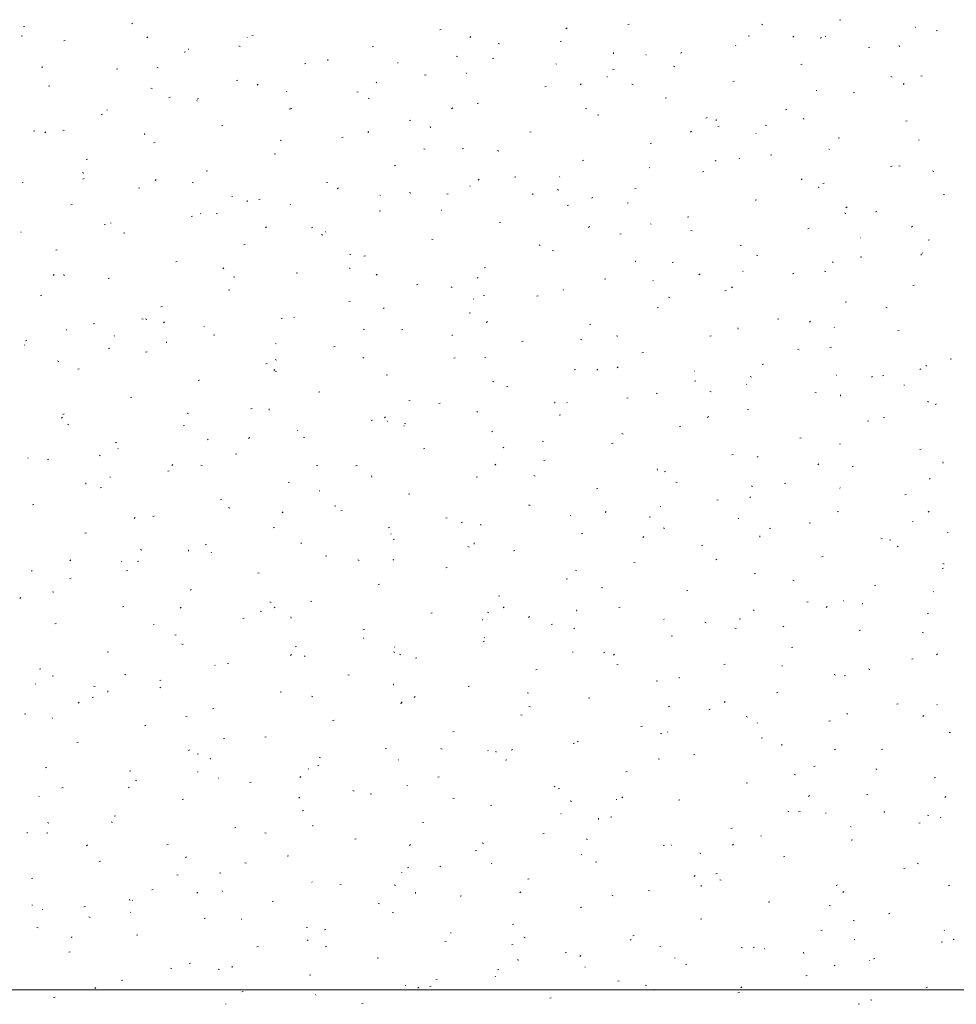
# Model space of a CAD drawing. Extents: x -743 to 300, y 62 to 1112.
# Tile 122 of 179: x -297 to -231, y 834 to 903. Entities that reach past the tile are written whole.
import ezdxf
from ezdxf.lldxf.tags import DXFTag

# ---------------------------------------------------------------- set-up
doc = ezdxf.new("R2010")
doc.units = 0
doc.layers.get('0').update_dxf_attribs({"lineweight": 13})
doc.layers.add('60- 61 allgemeine Ausstattung- 4 Terrassen', color=9, linetype='Continuous', lineweight=9, true_color=0x808080)
doc.layers.add('70 -71 Achsen- 1 Gebäudeachsen', color=7, linetype='STRICHPUNKT2-A06CPV7LL0', lineweight=18)
tags = doc.linetypes.add('STRICHPUNKT2-A06CPV7LL0', pattern=[12.7, 6.35, -3.175, 0, -3.175]).pattern_tags.tags
tags[10:11] = [DXFTag(74, 4), DXFTag(75, 0), DXFTag(340, '0'), DXFTag(46, 0.0), DXFTag(50, 0.0), DXFTag(44, 0.0), DXFTag(45, 0.0)]
tags[8:9] = [DXFTag(74, 4), DXFTag(75, 0), DXFTag(340, '0'), DXFTag(46, 0.0), DXFTag(50, 0.0), DXFTag(44, 0.0), DXFTag(45, 0.0)]
tags[6:7] = [DXFTag(74, 4), DXFTag(75, 0), DXFTag(340, '0'), DXFTag(46, 0.0), DXFTag(50, 0.0), DXFTag(44, 0.0), DXFTag(45, 0.0)]
tags[4:5] = [DXFTag(74, 4), DXFTag(75, 0), DXFTag(340, '0'), DXFTag(46, 0.0), DXFTag(50, 0.0), DXFTag(44, 0.0), DXFTag(45, 0.0)]

# ---------------------------------------------------------------- blocks, each defined once
blk = doc.blocks.new('Referenz-A06CPV7ML0')
at = {"layer": '60- 61 allgemeine Ausstattung- 4 Terrassen', "color": 0}
for p, q in [((-289.056, 903.041), (-288.96, 903.065)), ((-254.063, 902.988), (-253.967, 903.012)), ((-244.635, 903.017), (-244.543, 902.98)), ((-239.133, 903.336), (-239.039, 903.307)), ((-296.827, 902.203), (-296.736, 902.166)), ((-296.679, 902.857), (-296.585, 902.829)), ((-280.575, 902.23), (-280.479, 902.254)), ((-267.319, 902.609), (-267.223, 902.633)), ((-258.348, 902.757), (-258.428, 902.701)), ((-245.581, 902.177), (-245.486, 902.201)), ((-240.106, 902.14), (-240.139, 902.176)), ((-233.775, 902.789), (-233.808, 902.826)), ((-232.325, 902.556), (-232.23, 902.58)), ((-293.831, 901.851), (-293.735, 901.875)), ((-287.906, 902.127), (-287.978, 902.06)), ((-281.497, 901.484), (-281.406, 901.448)), ((-280.906, 902.09), (-280.89, 902.049)), ((-265.135, 902.151), (-265.207, 902.084)), ((-263.2, 901.658), (-263.106, 901.629)), ((-258.838, 901.798), (-258.742, 901.821)), ((-246.437, 901.49), (-246.47, 901.527)), ((-242.363, 902.175), (-242.435, 902.108)), ((-240.416, 902.089), (-240.497, 902.032)), ((-234.92, 901.419), (-234.929, 901.507)), ((-285.35, 901.039), (-285.254, 901.063)), ((-285.068, 901.264), (-285.024, 901.261)), ((-272.094, 901.418), (-271.998, 901.442)), ((-255.064, 900.929), (-255.073, 901.017)), ((-252.768, 900.841), (-252.801, 900.878)), ((-250.357, 900.986), (-250.261, 901.01)), ((-237.1, 901.365), (-237.005, 901.389)), ((-276.869, 900.228), (-276.773, 900.252)), ((-275.208, 900.438), (-275.217, 900.526)), ((-270.305, 900.29), (-270.26, 900.287)), ((-266.168, 900.766), (-266.077, 900.729)), ((-263.613, 900.607), (-263.517, 900.631)), ((-259.1, 900.192), (-259.133, 900.228)), ((-241.875, 900.175), (-241.78, 900.199)), ((-295.352, 899.948), (-295.361, 900.036)), ((-290.125, 899.849), (-290.029, 899.873)), ((-287.266, 899.98), (-287.172, 899.951)), ((-268.388, 899.416), (-268.292, 899.44)), ((-265.431, 899.542), (-265.464, 899.579)), ((-255.132, 899.796), (-255.036, 899.819)), ((-250.838, 900.048), (-250.747, 900.011)), ((-281.644, 899.037), (-281.548, 899.061)), ((-280.119, 898.783), (-280.191, 898.716)), ((-271.762, 898.893), (-271.795, 898.93)), ((-257.348, 898.807), (-257.42, 898.74)), ((-255.541, 899.316), (-255.497, 899.313)), ((-253.787, 898.78), (-253.693, 898.751)), ((-246.651, 898.984), (-246.555, 899.008)), ((-235.509, 899.33), (-235.417, 899.293)), ((-234.577, 898.831), (-234.649, 898.764)), ((-233.394, 899.363), (-233.299, 899.387)), ((-294.9, 898.658), (-294.805, 898.682)), ((-287.701, 898.516), (-287.61, 898.479)), ((-278.093, 898.244), (-278.126, 898.28)), ((-273.163, 898.226), (-273.067, 898.25)), ((-259.907, 898.605), (-259.811, 898.629)), ((-240.777, 898.342), (-240.733, 898.339)), ((-238.169, 898.173), (-238.074, 898.197)), ((-286.419, 897.847), (-286.323, 897.871)), ((-284.424, 897.594), (-284.457, 897.631)), ((-284.342, 897.78), (-284.423, 897.724)), ((-272.372, 897.797), (-272.28, 897.76)), ((-264.682, 897.414), (-264.586, 897.438)), ((-251.426, 897.794), (-251.33, 897.817)), ((-291.194, 896.656), (-291.099, 896.68)), ((-290.755, 896.945), (-290.788, 896.982)), ((-277.938, 897.035), (-277.842, 897.059)), ((-277.854, 897.102), (-277.76, 897.073)), ((-266.41, 897.112), (-266.491, 897.055)), ((-257.042, 897.079), (-256.951, 897.042)), ((-256.201, 896.603), (-256.105, 896.627)), ((-242.945, 896.982), (-242.849, 897.006)), ((-269.457, 896.224), (-269.361, 896.248)), ((-248.479, 896.443), (-248.559, 896.387)), ((-247.835, 896.198), (-247.844, 896.286)), ((-241.712, 896.361), (-241.621, 896.324)), ((-234.463, 896.171), (-234.368, 896.195)), ((-295.969, 895.466), (-295.874, 895.489)), ((-295.104, 895.414), (-295.176, 895.347)), ((-293.905, 895.547), (-293.814, 895.51)), ((-288.123, 895.217), (-288.132, 895.305)), ((-282.713, 895.845), (-282.617, 895.869)), ((-272.333, 895.439), (-272.405, 895.371)), ((-267.979, 895.707), (-267.988, 895.796)), ((-260.976, 895.412), (-260.88, 895.436)), ((-249.562, 895.463), (-249.634, 895.396)), ((-247.72, 895.792), (-247.624, 895.815)), ((-245.038, 895.343), (-245.022, 895.302)), ((-244.375, 895.902), (-244.281, 895.874)), ((-287.488, 894.654), (-287.393, 894.678)), ((-278.575, 894.829), (-278.484, 894.792)), ((-274.232, 895.033), (-274.136, 895.057)), ((-252.495, 894.601), (-252.399, 894.625)), ((-239.239, 894.98), (-239.143, 895.004)), ((-233.52, 894.825), (-233.553, 894.862)), ((-279.007, 893.843), (-278.911, 893.867)), ((-268.442, 894.224), (-268.347, 894.196)), ((-265.751, 894.222), (-265.655, 894.246)), ((-263.246, 894.11), (-263.155, 894.073)), ((-239.851, 894.176), (-239.884, 894.213)), ((-292.263, 893.464), (-292.168, 893.487)), ((-257.27, 893.41), (-257.174, 893.434)), ((-247.916, 893.392), (-247.825, 893.355)), ((-246.183, 893.527), (-246.215, 893.563)), ((-244.014, 893.79), (-243.918, 893.813)), ((-292.508, 892.546), (-292.414, 892.518)), ((-283.782, 892.652), (-283.687, 892.676)), ((-270.526, 893.031), (-270.43, 893.055)), ((-252.514, 892.877), (-252.547, 892.914)), ((-248.789, 892.599), (-248.693, 892.623)), ((-235.533, 892.978), (-235.437, 893.002)), ((-234.963, 893.025), (-234.868, 892.996)), ((-232.587, 892.674), (-232.495, 892.637)), ((-296.748, 891.849), (-296.704, 891.846)), ((-292.405, 892.135), (-292.485, 892.078)), ((-287.318, 892.07), (-287.39, 892.003)), ((-284.779, 891.86), (-284.688, 891.823)), ((-275.301, 891.841), (-275.205, 891.865)), ((-264.546, 892.094), (-264.618, 892.027)), ((-262.045, 892.22), (-261.949, 892.244)), ((-258.845, 892.228), (-258.878, 892.265)), ((-241.775, 892.119), (-241.847, 892.051)), ((-240.308, 891.788), (-240.212, 891.811)), ((-288.557, 891.462), (-288.462, 891.485)), ((-274.473, 891.466), (-274.553, 891.41)), ((-269.45, 891.142), (-269.358, 891.105)), ((-265.176, 891.579), (-265.209, 891.615)), ((-260.75, 890.977), (-260.759, 891.065)), ((-259.029, 891.347), (-258.935, 891.318)), ((-253.564, 891.408), (-253.468, 891.432)), ((-240.606, 891.467), (-240.615, 891.555)), ((-281.984, 890.875), (-281.94, 890.872)), ((-280.894, 890.486), (-280.903, 890.574)), ((-280.076, 890.65), (-279.981, 890.674)), ((-271.507, 890.929), (-271.54, 890.966)), ((-266.82, 891.029), (-266.724, 891.053)), ((-256.541, 890.798), (-256.622, 890.742)), ((-254.12, 890.423), (-254.029, 890.386)), ((-245.083, 890.597), (-244.987, 890.621)), ((-231.827, 890.976), (-231.731, 891)), ((-293.332, 890.271), (-293.237, 890.295)), ((-277.838, 890.28), (-277.871, 890.316)), ((-271.595, 889.839), (-271.499, 889.863)), ((-267.22, 889.901), (-267.176, 889.898)), ((-258.339, 890.218), (-258.243, 890.242)), ((-238.79, 889.705), (-238.699, 889.668)), ((-238.609, 890.13), (-238.69, 890.073)), ((-236.602, 889.786), (-236.506, 889.809)), ((-290.501, 888.981), (-290.534, 889.018)), ((-284.851, 889.46), (-284.756, 889.483)), ((-284.17, 889.631), (-284.202, 889.667)), ((-283.096, 889.669), (-283.001, 889.64)), ((-263.114, 889.027), (-263.018, 889.051)), ((-249.858, 889.406), (-249.762, 889.43)), ((-296.832, 888.332), (-296.865, 888.368)), ((-290.983, 888.891), (-290.892, 888.854)), ((-289.626, 888.269), (-289.531, 888.293)), ((-279.531, 888.726), (-279.603, 888.659)), ((-276.37, 888.648), (-276.275, 888.672)), ((-275.376, 888.401), (-275.359, 888.36)), ((-256.76, 888.75), (-256.832, 888.683)), ((-252.456, 888.927), (-252.412, 888.924)), ((-249.617, 888.469), (-249.522, 888.44)), ((-241.377, 888.595), (-241.281, 888.619)), ((-233.989, 888.774), (-234.061, 888.707)), ((-275.653, 888.173), (-275.562, 888.136)), ((-267.889, 887.837), (-267.793, 887.861)), ((-254.633, 888.216), (-254.537, 888.24)), ((-237.693, 887.952), (-237.648, 887.95)), ((-232.896, 887.784), (-232.8, 887.807)), ((-294.401, 887.079), (-294.306, 887.102)), ((-281.145, 887.458), (-281.05, 887.481)), ((-260.324, 887.454), (-260.232, 887.418)), ((-259.408, 887.025), (-259.312, 887.049)), ((-246.152, 887.404), (-246.056, 887.428)), ((-233.265, 886.862), (-233.298, 886.898)), ((-285.92, 886.267), (-285.825, 886.291)), ((-273.683, 886.791), (-273.589, 886.762)), ((-272.664, 886.646), (-272.569, 886.67)), ((-253.521, 886.246), (-253.53, 886.334)), ((-250.927, 886.214), (-250.831, 886.238)), ((-244.994, 886.736), (-244.903, 886.699)), ((-239.597, 886.212), (-239.63, 886.249)), ((-237.671, 886.593), (-237.575, 886.617)), ((-233.377, 886.736), (-233.386, 886.824)), ((-282.535, 885.821), (-282.616, 885.764)), ((-273.665, 885.755), (-273.674, 885.844)), ((-264.183, 885.835), (-264.087, 885.859)), ((-245.928, 885.563), (-245.961, 885.599)), ((-240.204, 885.591), (-240.11, 885.563)), ((-294.516, 885.358), (-294.588, 885.29)), ((-293.809, 885.265), (-293.818, 885.353)), ((-290.695, 885.077), (-290.6, 885.1)), ((-281.857, 885.204), (-281.766, 885.167)), ((-277.439, 885.456), (-277.344, 885.479)), ((-271.745, 885.382), (-271.817, 885.315)), ((-264.604, 885.153), (-264.684, 885.096)), ((-255.702, 885.023), (-255.606, 885.047)), ((-252.259, 884.914), (-252.292, 884.95)), ((-248.973, 885.406), (-249.045, 885.339)), ((-242.446, 885.402), (-242.35, 885.426)), ((-282.214, 884.265), (-282.119, 884.289)), ((-268.958, 884.644), (-268.863, 884.668)), ((-266.527, 884.486), (-266.436, 884.449)), ((-258.59, 884.264), (-258.623, 884.301)), ((-247.221, 884.212), (-247.125, 884.236)), ((-246.672, 884.484), (-246.752, 884.428)), ((-233.965, 884.591), (-233.869, 884.615)), ((-295.47, 883.886), (-295.375, 883.91)), ((-273.733, 883.454), (-273.638, 883.477)), ((-264.921, 883.615), (-264.954, 883.651)), ((-264.271, 883.913), (-264.177, 883.885)), ((-260.477, 883.833), (-260.381, 883.857)), ((-251.198, 883.767), (-251.107, 883.73)), ((-238.74, 883.4), (-238.644, 883.424)), ((-286.989, 883.075), (-286.894, 883.098)), ((-271.252, 882.965), (-271.285, 883.002)), ((-251.996, 883.021), (-251.9, 883.045)), ((-235.868, 883.049), (-235.777, 883.012)), ((-288.337, 882.235), (-288.243, 882.206)), ((-288.061, 882.235), (-287.97, 882.198)), ((-278.508, 882.263), (-278.413, 882.287)), ((-277.584, 882.316), (-277.617, 882.353)), ((-265.252, 882.642), (-265.157, 882.666)), ((-263.958, 882.038), (-264.03, 881.97)), ((-243.515, 882.21), (-243.419, 882.234)), ((-241.187, 882.062), (-241.259, 881.995)), ((-293.663, 881.459), (-293.619, 881.456)), ((-291.764, 881.884), (-291.669, 881.908)), ((-286.73, 882.013), (-286.802, 881.946)), ((-283.915, 881.667), (-283.948, 881.703)), ((-272.731, 881.517), (-272.64, 881.48)), ((-270.027, 881.452), (-269.932, 881.475)), ((-256.771, 881.831), (-256.675, 881.855)), ((-246.291, 881.515), (-246.301, 881.603)), ((-239.508, 881.654), (-239.491, 881.613)), ((-235.034, 881.398), (-234.938, 881.422)), ((-296.539, 880.693), (-296.444, 880.717)), ((-290.246, 881.017), (-290.279, 881.054)), ((-283.283, 881.073), (-283.188, 881.096)), ((-266.436, 881.025), (-266.445, 881.113)), ((-261.546, 880.64), (-261.451, 880.664)), ((-257.402, 880.799), (-257.31, 880.762)), ((-254.858, 881.036), (-254.764, 881.007)), ((-248.29, 881.019), (-248.194, 881.043)), ((-296.577, 880.368), (-296.61, 880.405)), ((-290.598, 880.175), (-290.678, 880.119)), ((-286.58, 880.534), (-286.589, 880.622)), ((-278.9, 880.485), (-278.855, 880.482)), ((-274.802, 880.261), (-274.707, 880.285)), ((-242.072, 880.08), (-241.981, 880.043)), ((-239.809, 880.208), (-239.713, 880.232)), ((-294.265, 879.266), (-294.173, 879.23)), ((-288.058, 879.882), (-287.963, 879.906)), ((-278.925, 879.358), (-278.831, 879.329)), ((-272.666, 879.507), (-272.747, 879.451)), ((-266.321, 879.45), (-266.226, 879.473)), ((-264.136, 879.511), (-264.092, 879.508)), ((-253.065, 879.829), (-252.969, 879.853)), ((-231.328, 879.396), (-231.232, 879.42)), ((-292.833, 878.691), (-292.738, 878.715)), ((-279.577, 879.071), (-279.482, 879.094)), ((-278.943, 878.669), (-279.015, 878.602)), ((-257.84, 878.638), (-257.745, 878.662)), ((-256.172, 878.693), (-256.244, 878.626)), ((-254.734, 878.839), (-254.815, 878.782)), ((-244.584, 879.017), (-244.488, 879.041)), ((-233.4, 878.718), (-233.472, 878.65)), ((-233.011, 878.898), (-233.044, 878.934)), ((-284.352, 877.88), (-284.257, 877.904)), ((-278.935, 878.548), (-278.844, 878.511)), ((-271.096, 878.259), (-271.001, 878.283)), ((-249.372, 878.537), (-249.328, 878.534)), ((-245.446, 878.158), (-245.352, 878.129)), ((-239.342, 878.248), (-239.375, 878.285)), ((-236.803, 878.171), (-236.883, 878.114)), ((-236.103, 878.206), (-236.007, 878.23)), ((-263.605, 877.83), (-263.514, 877.793)), ((-262.615, 877.448), (-262.52, 877.471)), ((-249.359, 877.827), (-249.263, 877.851)), ((-245.673, 877.599), (-245.706, 877.636)), ((-234.608, 877.563), (-234.564, 877.56)), ((-289.127, 876.689), (-289.032, 876.713)), ((-275.871, 877.069), (-275.776, 877.092)), ((-269.512, 876.48), (-269.418, 876.451)), ((-254.134, 876.636), (-254.039, 876.66)), ((-252.004, 876.95), (-252.037, 876.986)), ((-248.276, 877.112), (-248.185, 877.075)), ((-240.878, 877.015), (-240.782, 877.039)), ((-239.062, 876.784), (-239.072, 876.872)), ((-280.646, 875.878), (-280.551, 875.902)), ((-279.351, 875.803), (-279.36, 875.891)), ((-267.39, 876.257), (-267.295, 876.281)), ((-259.206, 876.294), (-259.216, 876.382)), ((-258.335, 876.3), (-258.368, 876.337)), ((-245.653, 875.825), (-245.557, 875.849)), ((-232.946, 876.393), (-232.855, 876.356)), ((-232.397, 876.204), (-232.301, 876.228)), ((-293.928, 875.301), (-294, 875.234)), ((-293.903, 875.499), (-293.807, 875.523)), ((-285.139, 875.579), (-285.047, 875.542)), ((-272.165, 875.067), (-272.07, 875.09)), ((-271.157, 875.325), (-271.229, 875.258)), ((-264.667, 875.651), (-264.699, 875.688)), ((-258.909, 875.446), (-258.814, 875.469)), ((-248.385, 875.349), (-248.457, 875.282)), ((-236.033, 875.28), (-235.939, 875.251)), ((-293.579, 874.802), (-293.485, 874.773)), ((-285.421, 874.687), (-285.326, 874.711)), ((-270.998, 875.002), (-271.031, 875.038)), ((-269.845, 874.713), (-269.829, 874.671)), ((-269.809, 874.861), (-269.718, 874.824)), ((-250.428, 874.634), (-250.333, 874.658)), ((-237.172, 875.013), (-237.076, 875.037)), ((-283.66, 873.703), (-283.693, 873.74)), ((-280.729, 873.862), (-280.809, 873.805)), ((-277.329, 874.352), (-277.362, 874.389)), ((-276.94, 873.876), (-276.845, 873.9)), ((-263.684, 874.255), (-263.589, 874.279)), ((-254.48, 874.143), (-254.388, 874.106)), ((-241.947, 873.823), (-241.851, 873.847)), ((-290.197, 873.497), (-290.101, 873.521)), ((-289.991, 873.054), (-290.024, 873.09)), ((-268.459, 873.065), (-268.364, 873.088)), ((-262.797, 873.193), (-262.877, 873.137)), ((-260.1, 873.602), (-260.006, 873.573)), ((-255.203, 873.444), (-255.108, 873.467)), ((-239.15, 873.424), (-239.059, 873.388)), ((-233.466, 873.011), (-233.37, 873.035)), ((-296.322, 872.404), (-296.355, 872.441)), ((-294.972, 872.306), (-294.876, 872.33)), ((-291.342, 872.611), (-291.251, 872.574)), ((-281.715, 872.685), (-281.62, 872.709)), ((-246.722, 872.632), (-246.627, 872.656)), ((-244.865, 872.525), (-244.946, 872.469)), ((-286.142, 871.957), (-286.214, 871.889)), ((-284.166, 871.924), (-284.072, 871.895)), ((-276.013, 871.892), (-275.922, 871.855)), ((-273.234, 871.874), (-273.139, 871.898)), ((-263.37, 871.981), (-263.442, 871.914)), ((-259.978, 872.253), (-259.883, 872.277)), ((-251.977, 871.563), (-251.987, 871.651)), ((-240.599, 872.005), (-240.671, 871.938)), ((-238.241, 871.821), (-238.145, 871.845)), ((-231.833, 872.053), (-231.843, 872.141)), ((-290.579, 871.069), (-290.535, 871.066)), ((-286.491, 871.495), (-286.395, 871.519)), ((-272.121, 871.073), (-272.131, 871.161)), ((-264.753, 871.063), (-264.658, 871.086)), ((-260.683, 871.174), (-260.592, 871.137)), ((-251.497, 871.442), (-251.402, 871.465)), ((-232.756, 870.934), (-232.789, 870.971)), ((-292.266, 870.582), (-292.275, 870.67)), ((-291.266, 870.304), (-291.17, 870.328)), ((-278.009, 870.683), (-277.914, 870.707)), ((-256.272, 870.251), (-256.177, 870.275)), ((-250.687, 870.725), (-250.593, 870.696)), ((-245.354, 870.456), (-245.262, 870.419)), ((-243.016, 870.63), (-242.921, 870.654)), ((-239.087, 870.285), (-239.12, 870.321)), ((-275.815, 870.095), (-275.771, 870.092)), ((-269.528, 869.872), (-269.433, 869.896)), ((-245.418, 869.635), (-245.451, 869.672)), ((-234.535, 869.819), (-234.439, 869.843)), ((-296.041, 869.114), (-295.945, 869.138)), ((-282.785, 869.493), (-282.689, 869.517)), ((-282.217, 868.924), (-282.125, 868.887)), ((-274.754, 869.047), (-274.66, 869.018)), ((-261.051, 869.121), (-261.007, 869.118)), ((-261.047, 869.061), (-260.952, 869.084)), ((-251.749, 868.986), (-251.782, 869.023)), ((-247.791, 869.44), (-247.696, 869.464)), ((-288.791, 868.216), (-288.872, 868.16)), ((-287.56, 868.302), (-287.464, 868.326)), ((-278.355, 868.612), (-278.427, 868.545)), ((-274.303, 868.681), (-274.208, 868.705)), ((-266.887, 868.205), (-266.796, 868.168)), ((-258.081, 868.337), (-258.114, 868.373)), ((-255.584, 868.637), (-255.656, 868.569)), ((-252.566, 868.249), (-252.471, 868.273)), ((-246.288, 868.147), (-246.243, 868.144)), ((-239.31, 868.628), (-239.215, 868.652)), ((-232.812, 868.661), (-232.884, 868.594)), ((-279.079, 867.491), (-278.983, 867.515)), ((-270.859, 867.548), (-270.94, 867.492)), ((-265.822, 867.87), (-265.727, 867.894)), ((-264.412, 867.687), (-264.445, 867.724)), ((-251.557, 867.487), (-251.466, 867.45)), ((-244.085, 867.438), (-243.99, 867.462)), ((-241.275, 867.847), (-241.181, 867.818)), ((-233.977, 867.966), (-233.961, 867.924)), ((-292.335, 867.112), (-292.239, 867.136)), ((-270.743, 867.038), (-270.776, 867.075)), ((-257.341, 867.059), (-257.246, 867.082)), ((-252.928, 866.88), (-253.008, 866.823)), ((-244.748, 866.832), (-244.758, 866.92)), ((-236.228, 866.769), (-236.137, 866.732)), ((-231.524, 867.173), (-231.48, 867.17)), ((-283.854, 866.3), (-283.758, 866.324)), ((-277.074, 866.389), (-277.107, 866.425)), ((-270.597, 866.679), (-270.502, 866.703)), ((-265.341, 866.169), (-265.247, 866.14)), ((-264.892, 866.342), (-264.902, 866.43)), ((-248.86, 866.247), (-248.765, 866.271)), ((-235.604, 866.626), (-235.509, 866.65)), ((-234.996, 866.211), (-235.076, 866.155)), ((-288.42, 865.955), (-288.329, 865.918)), ((-285.036, 865.851), (-285.046, 865.939)), ((-283.405, 865.739), (-283.438, 865.776)), ((-275.373, 865.489), (-275.277, 865.513)), ((-262.116, 865.868), (-262.021, 865.892)), ((-240.379, 865.436), (-240.284, 865.46)), ((-293.34, 865.244), (-293.412, 865.177)), ((-289.736, 865.09), (-289.769, 865.126)), ((-288.629, 865.11), (-288.533, 865.134)), ((-273.091, 865.236), (-273, 865.2)), ((-270.569, 865.268), (-270.641, 865.201)), ((-266.891, 864.677), (-266.796, 864.701)), ((-253.635, 865.057), (-253.54, 865.08)), ((-247.797, 865.292), (-247.869, 865.225)), ((-231.862, 864.969), (-231.768, 864.94)), ((-296.068, 864.441), (-296.101, 864.477)), ((-289.408, 864.491), (-289.314, 864.462)), ((-280.148, 864.298), (-280.052, 864.322)), ((-257.761, 864.518), (-257.67, 864.481)), ((-245.154, 864.245), (-245.059, 864.269)), ((-231.898, 864.624), (-231.803, 864.648)), ((-293.404, 863.919), (-293.308, 863.943)), ((-271.667, 863.487), (-271.571, 863.511)), ((-258.41, 863.866), (-258.315, 863.89)), ((-255.929, 863.291), (-255.835, 863.262)), ((-242.432, 863.8), (-242.34, 863.763)), ((-236.673, 863.434), (-236.578, 863.458)), ((-294.624, 862.986), (-294.533, 862.949)), ((-284.923, 863.108), (-284.827, 863.132)), ((-263.185, 862.675), (-263.09, 862.699)), ((-249.929, 863.055), (-249.834, 863.078)), ((-232.501, 862.97), (-232.534, 863.007)), ((-296.854, 862.571), (-296.934, 862.514)), ((-289.698, 861.917), (-289.602, 861.941)), ((-285.553, 861.9), (-285.625, 861.833)), ((-279.295, 862.268), (-279.203, 862.231)), ((-278.922, 861.903), (-279.002, 861.846)), ((-276.442, 862.296), (-276.346, 862.32)), ((-262.782, 861.924), (-262.854, 861.857)), ((-241.448, 862.243), (-241.353, 862.267)), ((-240.011, 861.948), (-240.083, 861.881)), ((-238.832, 862.321), (-238.865, 862.358)), ((-237.519, 862.101), (-237.528, 862.189)), ((-279.995, 861.613), (-279.901, 861.584)), ((-277.807, 861.12), (-277.817, 861.209)), ((-267.961, 861.485), (-267.865, 861.509)), ((-263.965, 861.549), (-263.874, 861.512)), ((-260.99, 861.234), (-261.071, 861.178)), ((-257.663, 861.611), (-257.672, 861.699)), ((-254.704, 861.864), (-254.609, 861.888)), ((-245.164, 861.672), (-245.196, 861.708)), ((-232.967, 861.432), (-232.872, 861.456)), ((-294.473, 860.727), (-294.377, 860.75)), ((-287.495, 860.68), (-287.45, 860.677)), ((-281.217, 861.106), (-281.121, 861.13)), ((-264.315, 861.024), (-264.298, 860.983)), ((-259.479, 860.673), (-259.384, 860.697)), ((-251.495, 861.022), (-251.528, 861.059)), ((-248.635, 860.831), (-248.544, 860.794)), ((-246.223, 861.053), (-246.128, 861.076)), ((-243.058, 860.566), (-243.139, 860.51)), ((-285.992, 859.915), (-285.896, 859.939)), ((-272.736, 860.294), (-272.64, 860.318)), ((-257.826, 860.373), (-257.859, 860.409)), ((-250.998, 859.862), (-250.903, 859.886)), ((-246.516, 860.414), (-246.422, 860.385)), ((-237.742, 860.241), (-237.647, 860.265)), ((-233.306, 860.113), (-233.215, 860.076)), ((-285.498, 859.299), (-285.407, 859.262)), ((-277.511, 859.104), (-277.415, 859.128)), ((-272.731, 859.706), (-272.687, 859.703)), ((-264.255, 859.483), (-264.159, 859.507)), ((-264.157, 859.724), (-264.19, 859.76)), ((-290.767, 858.725), (-290.671, 858.748)), ((-277.767, 858.556), (-277.839, 858.488)), ((-276.819, 858.425), (-276.852, 858.461)), ((-270.583, 858.735), (-270.489, 858.707)), ((-270.488, 859.074), (-270.521, 859.111)), ((-270.169, 858.581), (-270.077, 858.544)), ((-257.967, 858.732), (-257.923, 858.729)), ((-255.773, 858.671), (-255.678, 858.695)), ((-254.996, 858.58), (-255.068, 858.513)), ((-242.517, 859.051), (-242.422, 859.074)), ((-232.224, 858.604), (-232.296, 858.537)), ((-283.151, 857.775), (-283.183, 857.812)), ((-282.286, 857.913), (-282.19, 857.937)), ((-269.03, 858.292), (-268.934, 858.316)), ((-254.839, 857.862), (-254.748, 857.825)), ((-247.292, 857.86), (-247.197, 857.884)), ((-243.203, 857.758), (-243.159, 857.755)), ((-234.036, 858.239), (-233.941, 858.263)), ((-295.542, 857.534), (-295.446, 857.558)), ((-294.649, 857.057), (-294.555, 857.029)), ((-289.482, 857.126), (-289.515, 857.163)), ((-273.805, 857.102), (-273.709, 857.126)), ((-260.549, 857.481), (-260.453, 857.505)), ((-239.51, 857.144), (-239.418, 857.107)), ((-238.811, 857.049), (-238.716, 857.072)), ((-237.104, 857.536), (-237.01, 857.507)), ((-295.813, 856.477), (-295.846, 856.513)), ((-287.061, 856.723), (-286.965, 856.746)), ((-270.578, 856.39), (-270.587, 856.478)), ((-252.067, 856.669), (-251.972, 856.693)), ((-250.434, 856.88), (-250.443, 856.968)), ((-291.702, 856.33), (-291.611, 856.293)), ((-290.722, 855.899), (-290.732, 855.987)), ((-286.984, 856.257), (-287.065, 856.201)), ((-278.58, 855.911), (-278.484, 855.935)), ((-265.324, 856.29), (-265.228, 856.314)), ((-261.171, 855.858), (-261.076, 855.829)), ((-243.586, 855.858), (-243.491, 855.882)), ((-292.752, 855.187), (-292.824, 855.12)), ((-291.836, 855.532), (-291.74, 855.556)), ((-276.372, 855.612), (-276.281, 855.575)), ((-270.099, 855.1), (-270.003, 855.124)), ((-269.98, 855.211), (-270.052, 855.144)), ((-269.053, 855.589), (-269.133, 855.532)), ((-256.843, 855.479), (-256.747, 855.503)), ((-247.209, 855.236), (-247.281, 855.168)), ((-235.105, 855.047), (-235.01, 855.07)), ((-232.246, 855.007), (-232.279, 855.043)), ((-296.611, 854.342), (-296.515, 854.365)), ((-283.355, 854.721), (-283.259, 854.744)), ((-261.618, 854.288), (-261.522, 854.312)), ((-261.043, 854.894), (-260.952, 854.857)), ((-251.121, 854.921), (-251.202, 854.864)), ((-248.361, 854.667), (-248.266, 854.691)), ((-238.578, 854.357), (-238.611, 854.394)), ((-294.652, 854.082), (-294.635, 854.041)), ((-285.237, 854.18), (-285.143, 854.151)), ((-274.874, 853.909), (-274.778, 853.933)), ((-245.713, 854.175), (-245.622, 854.138)), ((-244.909, 853.708), (-244.942, 853.744)), ((-239.88, 853.856), (-239.785, 853.88)), ((-233.189, 854.252), (-233.27, 854.196)), ((-288.13, 853.53), (-288.034, 853.554)), ((-266.393, 853.098), (-266.297, 853.122)), ((-253.137, 853.477), (-253.041, 853.501)), ((-251.758, 852.98), (-251.664, 852.951)), ((-251.24, 853.058), (-251.273, 853.095)), ((-231.399, 853.045), (-231.304, 853.068)), ((-292.905, 852.34), (-292.809, 852.363)), ((-282.576, 852.643), (-282.485, 852.606)), ((-279.649, 852.719), (-279.553, 852.742)), ((-257.912, 852.286), (-257.816, 852.31)), ((-257.571, 852.409), (-257.604, 852.446)), ((-244.655, 852.665), (-244.56, 852.689)), ((-243.205, 852.149), (-243.214, 852.237)), ((-284.965, 851.843), (-285.037, 851.776)), ((-284.424, 851.528), (-284.328, 851.552)), ((-271.168, 851.907), (-271.072, 851.931)), ((-267.247, 851.925), (-267.155, 851.888)), ((-263.902, 851.76), (-263.935, 851.796)), ((-263.349, 851.659), (-263.358, 851.747)), ((-262.194, 851.867), (-262.266, 851.8)), ((-249.431, 851.475), (-249.335, 851.499)), ((-239.423, 851.891), (-239.494, 851.824)), ((-236.174, 851.854), (-236.079, 851.878)), ((-283.493, 851.168), (-283.502, 851.257)), ((-275.825, 851.302), (-275.73, 851.273)), ((-270.233, 851.11), (-270.266, 851.147)), ((-262.687, 851.096), (-262.591, 851.12)), ((-251.917, 851.206), (-251.826, 851.17)), ((-295.047, 850.612), (-295.128, 850.555)), ((-289.199, 850.338), (-289.103, 850.361)), ((-284.41, 850.29), (-284.366, 850.287)), ((-276.565, 850.461), (-276.598, 850.498)), ((-275.943, 850.717), (-275.847, 850.74)), ((-254.206, 850.284), (-254.11, 850.308)), ((-242.346, 850.102), (-242.251, 850.074)), ((-240.949, 850.663), (-240.854, 850.687)), ((-236.587, 850.488), (-236.496, 850.451)), ((-288.78, 849.674), (-288.689, 849.637)), ((-282.896, 849.812), (-282.929, 849.848)), ((-280.718, 849.526), (-280.622, 849.55)), ((-277.115, 849.943), (-277.196, 849.887)), ((-267.462, 849.905), (-267.366, 849.929)), ((-245.725, 849.473), (-245.629, 849.497)), ((-232.468, 849.852), (-232.373, 849.876)), ((-293.974, 849.147), (-293.879, 849.171)), ((-289.227, 849.162), (-289.26, 849.199)), ((-273.45, 848.956), (-273.359, 848.919)), ((-272.237, 848.715), (-272.141, 848.738)), ((-269.646, 849.316), (-269.602, 849.313)), ((-259.183, 849.275), (-259.264, 849.219)), ((-258.981, 849.094), (-258.885, 849.118)), ((-295.558, 848.513), (-295.591, 848.55)), ((-285.493, 848.336), (-285.398, 848.359)), ((-277.179, 848.499), (-277.251, 848.432)), ((-266.412, 848.424), (-266.318, 848.396)), ((-258.121, 848.238), (-258.03, 848.201)), ((-254.883, 848.342), (-254.838, 848.339)), ((-254.407, 848.523), (-254.479, 848.456)), ((-250.5, 848.282), (-250.404, 848.306)), ((-241.252, 848.607), (-241.332, 848.55)), ((-237.243, 848.661), (-237.148, 848.685)), ((-231.636, 848.547), (-231.708, 848.48)), ((-277.012, 847.524), (-276.916, 847.548)), ((-263.756, 847.903), (-263.66, 847.927)), ((-258.784, 847.335), (-258.767, 847.294)), ((-242.791, 847.519), (-242.7, 847.482)), ((-242.019, 847.471), (-241.923, 847.495)), ((-240.119, 847.368), (-240.075, 847.365)), ((-235.976, 847.418), (-235.985, 847.506)), ((-294.984, 846.706), (-294.892, 846.669)), ((-290.479, 846.746), (-290.384, 846.718)), ((-290.268, 847.145), (-290.173, 847.169)), ((-268.531, 846.713), (-268.435, 846.736)), ((-256.12, 846.928), (-256.129, 847.016)), ((-255.275, 847.092), (-255.179, 847.116)), ((-233.537, 846.659), (-233.442, 846.683)), ((-232.933, 847.225), (-232.839, 847.196)), ((-231.992, 847.043), (-232.025, 847.079)), ((-296.408, 845.947), (-296.417, 846.035)), ((-295.043, 845.954), (-294.948, 845.978)), ((-281.787, 846.334), (-281.692, 846.357)), ((-279.654, 845.987), (-279.563, 845.95)), ((-276.264, 846.438), (-276.273, 846.526)), ((-260.05, 845.901), (-259.954, 845.925)), ((-246.794, 846.28), (-246.698, 846.304)), ((-238.323, 846.393), (-238.356, 846.43)), ((-273.306, 845.522), (-273.21, 845.546)), ((-264.325, 845.269), (-264.233, 845.232)), ((-257, 845.547), (-256.906, 845.518)), ((-244.654, 845.744), (-244.687, 845.781)), ((-238.313, 845.469), (-238.217, 845.493)), ((-292.164, 845.13), (-292.236, 845.063)), ((-286.562, 845.143), (-286.467, 845.167)), ((-269.392, 845.155), (-269.464, 845.087)), ((-264.825, 844.711), (-264.729, 844.734)), ((-251.569, 845.09), (-251.473, 845.114)), ((-250.985, 845.095), (-251.018, 845.131)), ((-248.995, 844.551), (-248.904, 844.514)), ((-246.621, 845.179), (-246.693, 845.112)), ((-291.337, 843.952), (-291.242, 843.976)), ((-285.178, 844.298), (-285.258, 844.241)), ((-281.066, 843.869), (-280.972, 843.84)), ((-278.081, 844.332), (-277.986, 844.355)), ((-257.316, 844.445), (-257.349, 844.482)), ((-256.344, 843.899), (-256.248, 843.923)), ((-243.088, 844.278), (-242.992, 844.302)), ((-282.856, 843.141), (-282.761, 843.165)), ((-269.979, 843.147), (-270.012, 843.183)), ((-269.6, 843.52), (-269.504, 843.544)), ((-267.246, 843.63), (-267.327, 843.573)), ((-263.647, 843.796), (-263.68, 843.833)), ((-234.607, 843.467), (-234.511, 843.491)), ((-233.665, 843.832), (-233.574, 843.795)), ((-296.112, 842.762), (-296.017, 842.786)), ((-285.858, 843.018), (-285.767, 842.982)), ((-276.31, 842.497), (-276.343, 842.534)), ((-261.119, 842.709), (-261.023, 842.732)), ((-249.314, 842.961), (-249.395, 842.905)), ((-247.863, 843.088), (-247.767, 843.112)), ((-247.587, 842.669), (-247.493, 842.64)), ((-287.631, 841.95), (-287.536, 841.974)), ((-284.377, 841.786), (-284.449, 841.719)), ((-282.641, 841.848), (-282.674, 841.885)), ((-274.375, 842.33), (-274.28, 842.353)), ((-270.528, 842.3), (-270.437, 842.263)), ((-269.035, 841.707), (-269.044, 841.795)), ((-261.606, 841.81), (-261.678, 841.743)), ((-252.638, 841.897), (-252.542, 841.921)), ((-248.891, 842.197), (-248.9, 842.285)), ((-239.382, 842.276), (-239.286, 842.3)), ((-238.834, 841.835), (-238.906, 841.767)), ((-231.382, 842.293), (-231.463, 842.237)), ((-289.179, 841.216), (-289.188, 841.305)), ((-288.972, 841.199), (-289.005, 841.235)), ((-279.15, 841.139), (-279.055, 841.163)), ((-265.894, 841.518), (-265.798, 841.542)), ((-255.199, 841.582), (-255.107, 841.545)), ((-244.157, 841.086), (-244.061, 841.11)), ((-296.09, 840.875), (-296.045, 840.872)), ((-295.303, 840.549), (-295.336, 840.586)), ((-292.406, 840.76), (-292.311, 840.784)), ((-289.121, 840.393), (-289.105, 840.352)), ((-271.654, 840.991), (-271.56, 840.962)), ((-257.413, 840.707), (-257.317, 840.73)), ((-239.869, 840.864), (-239.778, 840.827)), ((-292.062, 840.05), (-291.97, 840.013)), ((-283.925, 839.948), (-283.83, 839.972)), ((-281.326, 839.901), (-281.281, 839.898)), ((-270.669, 840.328), (-270.574, 840.351)), ((-248.932, 839.895), (-248.836, 839.919)), ((-238.175, 839.791), (-238.081, 839.763)), ((-235.676, 840.274), (-235.58, 840.298)), ((-295.72, 839.313), (-295.626, 839.284)), ((-276.732, 839.331), (-276.641, 839.294)), ((-275.444, 839.137), (-275.349, 839.161)), ((-262.188, 839.516), (-262.092, 839.54)), ((-240.451, 839.084), (-240.355, 839.108)), ((-231.737, 839.079), (-231.77, 839.116)), ((-293.24, 838.653), (-293.321, 838.596)), ((-288.7, 838.758), (-288.605, 838.782)), ((-276.591, 838.442), (-276.663, 838.375)), ((-266.963, 838.326), (-266.868, 838.349)), ((-266.562, 838.927), (-266.518, 838.924)), ((-261.402, 838.613), (-261.311, 838.576)), ((-253.819, 838.466), (-253.891, 838.399)), ((-253.707, 838.705), (-253.611, 838.729)), ((-238.068, 838.43), (-238.101, 838.466)), ((-231.97, 838.272), (-231.874, 838.296)), ((-231.048, 838.49), (-231.12, 838.423)), ((-293.475, 837.567), (-293.38, 837.591)), ((-280.219, 837.946), (-280.124, 837.97)), ((-275.308, 837.984), (-275.389, 837.928)), ((-262.241, 838.113), (-262.147, 838.085)), ((-251.798, 837.952), (-251.754, 837.95)), ((-246.073, 837.895), (-245.982, 837.858)), ((-245.226, 837.893), (-245.13, 837.917)), ((-244.399, 837.78), (-244.432, 837.817)), ((-271.738, 837.135), (-271.643, 837.159)), ((-261.806, 836.976), (-261.815, 837.064)), ((-258.482, 837.514), (-258.386, 837.538)), ((-257.377, 837.316), (-257.457, 837.259)), ((-250.73, 837.131), (-250.763, 837.168)), ((-241.662, 837.466), (-241.671, 837.554)), ((-237.034, 836.978), (-236.99, 836.976)), ((-236.745, 837.082), (-236.649, 837.106)), ((-286.308, 836.435), (-286.214, 836.407)), ((-284.994, 836.756), (-284.899, 836.78)), ((-282.936, 836.363), (-282.845, 836.326)), ((-281.95, 836.486), (-281.959, 836.574)), ((-263.257, 836.324), (-263.162, 836.347)), ((-257.062, 836.482), (-257.094, 836.518)), ((-250.001, 836.703), (-249.905, 836.727)), ((-239.445, 836.648), (-239.526, 836.591)), ((-289.769, 835.565), (-289.674, 835.589)), ((-276.513, 835.944), (-276.418, 835.968)), ((-267.606, 835.644), (-267.515, 835.607)), ((-263.393, 835.832), (-263.426, 835.869)), ((-254.776, 835.512), (-254.68, 835.536)), ((-241.52, 835.891), (-241.424, 835.915)), ((-291.575, 835.074), (-291.647, 835.007)), ((-269.724, 835.183), (-269.757, 835.219)), ((-268.804, 835.098), (-268.876, 835.031)), ((-268.032, 835.133), (-267.937, 835.157)), ((-252.829, 835.236), (-252.735, 835.207)), ((-252.277, 834.926), (-252.185, 834.889)), ((-246.033, 835.122), (-246.105, 835.055)), ((-233.039, 835.08), (-232.943, 835.104)), ((-294.544, 834.375), (-294.449, 834.399)), ((-281.288, 834.754), (-281.193, 834.778)), ((-276.055, 834.534), (-276.088, 834.57)), ((-259.551, 834.322), (-259.456, 834.345)), ((-246.295, 834.701), (-246.199, 834.725)), ((-236.947, 834.208), (-236.856, 834.171)), ((-282.386, 833.884), (-282.419, 833.921)), ((-272.807, 833.942), (-272.712, 833.966)), ((-237.814, 833.889), (-237.718, 833.913))]:
    blk.add_line(p, q, dxfattribs=at)
at = {"layer": '70 -71 Achsen- 1 Gebäudeachsen', "color": 0, "linetype": 'STRICHPUNKT2-A06CPV7LL0', "ltscale": 0.18}
blk.add_line((-682.489, 834.912), (76.456, 834.912), dxfattribs=at)

msp = doc.modelspace()

# ---------------------------------------------------------------- block references
at = {"color": 8, "lineweight": 13, "ltscale": 0.13, "true_color": 0x808080}
msp.add_blockref('Referenz-A06CPV7ML0', (0, 0), dxfattribs=at)

doc.saveas('drawing.dxf')
